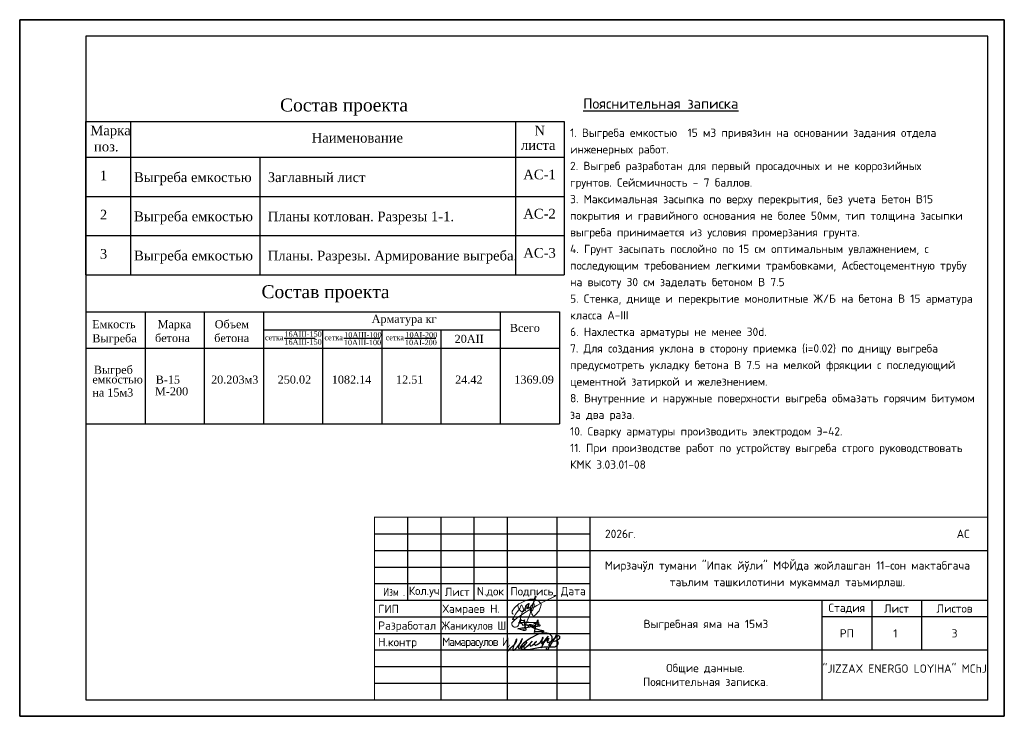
# Model space of a CAD drawing. Header units: millimetres. Extents: x 50241 to 145341, y 18912 to 39912.
# Tile 1 of 8: x 50241 to 79941, y 18912 to 39912. Entities that reach past the tile are written whole.
import ezdxf

# ---------------------------------------------------------------- set-up
doc = ezdxf.new("R2010")
doc.units = ezdxf.units.MM
for name, color, linetype, lineweight in [('0.13', 250, 'Continuous', 13), ('Размеры1', 252, 'Continuous', 15), ('Стены', 5, 'Continuous', 30)]:
    doc.layers.add(name, color=color, linetype=linetype, lineweight=lineweight)
doc.layers.add('A_Windows', color=160, linetype='Continuous')
doc.layers.add('PDF_Text', color=7, linetype='Continuous')
doc.layers.add('Tpl_Bound', color=1, linetype='Continuous', plot=False)
doc.styles.add('GOST', font='isocpeur.ttf')
doc.styles.add('PDF ISOCPEUR', font='isocpeur.ttf')
doc.styles.add('TIME (Gotic)', font='times.ttf')
doc.styles.add('аббос', font='isocpeur.ttf')

# ---------------------------------------------------------------- blocks, each defined once
blk = doc.blocks.new('A$C044921D2')
at = {"color": 0, "linetype": 'Continuous', "lineweight": -2}
for points in [[(-29700, 0), (0, 0), (0, 21000), (-29700, 21000), (-29700, 0)], [(-27700, 500), (-500, 500), (-500, 20500), (-27700, 20500), (-27700, 500)]]:
    blk.add_lwpolyline(points, dxfattribs=at)
blk = doc.blocks.new('*U5')
at = {"layer": 'Defpoints', "color": 6, "linetype": 'Continuous', "lineweight": 30}
blk.add_lwpolyline([(0, 0), (29700, 0), (29700, 21000), (0, 21000), (0, 0)], dxfattribs=at)
blk = doc.blocks.new('A$Cd70db00c')
at = {"layer": 'Стены', "color": 5}
for points in [[(-652, 491), (-635, 565), (-631, 597, 0.330343), (-646, 619, 0.122481), (-622, 573), (-481, 563, 0.040598), (-457, 565, 0.365926), (-468, 588, 0.046368), (-468, 421, 0.065362), (-455, 345), (-428, 242), (-403, 160, -0.195194), (-418, 98, -0.136117), (-465, 95, -0.056014), (-544, 117), (-641, 144, -0.02585), (-715, 174), (-765, 171, -0.082684), (-531, 216), (-366, 239), (-135, 273), (29, 273), (138, 300), (223, 310, 0.121174), (257, 322, 0.321071), (251, 346, 0.079979), (181, 368), (74, 393), (-1, 412, -0.193462), (-39, 449, -0.066081), (46, 465, -0.026366), (140, 459, -0.035807), (202, 456, -0.969631), (202, 441, -0.04278), (97, 448), (-72, 454), (-264, 461), (-524, 457), (-645, 453), (-733, 453, 0.007584), (-667, 447, -0.152096), (-635, 437, -0.043163), (-575, 397, -0.273744), (-561, 348), (-431, 361), (-329, 361), (-230, 346, -0.107375), (-166, 315, -0.207987), (-158, 280, -0.240786), (-177, 261), (-253, 252, -0.132306), (-277, 272, -0.129049), (-291, 305, -0.068183), (-277, 344, -0.085784), (-228, 372, -0.082308), (-166, 372, -0.278782), (-108, 339), (-95, 299, -0.126477), (-87, 264, -0.357256), (-116, 278, -0.077059), (-87, 328), (-59, 349), (-29, 356), (-10, 332), (-1, 288), (36, 150)], [(-142, 272), (-113, 244), (-25, 198), (127, 152), (267, 118, -0.098946), (407, 74, -0.470588), (407, 40, -0.184156), (351, 32, -0.007671), (226, 38, 0.064846), (71, 32, 0.192308), (19, 32, 0.114089), (2, 3), (15, 103), (30, 179), (39, 256), (55, 346), (79, 424), (129, 535), (153, 589, -0.056452), (153, 510, -0.063025), (150, 461), (150, 400), (148, 352, -0.038357), (134, 299)]]:
    blk.add_lwpolyline(points, format="xyb", dxfattribs=at)
blk = doc.blocks.new('НЕМАТ')
at = {"color": 5, "lineweight": 18}
for points in [[(1373223, 4526972), (1372049, 4528146), (1370939, 4529256), (1370153, 4530617), (1369784, 4531995), (1369784, 4533545), (1370414, 4535896), (1371317, 4539267), (1372439, 4541209), (1374875, 4545429), (1377045, 4548400), (1379685, 4552014), (1383623, 4555651), (1385870, 4557726), (1390446, 4561630), (1395106, 4564830), (1399215, 4567203), (1403662, 4568907), (1405913, 4569510), (1408871, 4569843), (1411278, 4569843), (1414627, 4569594), (1416399, 4569115), (1419841, 4567589), (1421165, 4566873), (1422840, 4565894), (1424390, 4564327), (1425288, 4563177), (1425609, 4561751), (1425698, 4559736), (1425831, 4556824), (1425574, 4552969), (1425229, 4551175), (1424716, 4548511), (1423197, 4545514), (1420970, 4541118), (1419132, 4537490), (1417389, 4535873), (1416408, 4534963), (1414901, 4535330), (1413442, 4536502), (1412045, 4537624), (1410867, 4539704), (1410091, 4541074), (1409066, 4543186), (1408002, 4547069), (1406522, 4550073), (1406012, 4551109), (1405969, 4549129), (1405562, 4547533), (1405349, 4546694), (1405853, 4545327), (1406178, 4544444), (1406426, 4543771), (1406616, 4543256), (1407798, 4543064), (1409008, 4543395), (1409831, 4543876), (1410644, 4545443), (1411137, 4547184), (1411565, 4548692), (1411776, 4551769), (1411887, 4553392), (1412065, 4556307), (1411691, 4558193), (1410906, 4559559), (1409569, 4560518), (1408659, 4561494), (1408484, 4563478), (1408613, 4568886), (1408790, 4574164), (1408976, 4576249), (1409398, 4576890), (1410021, 4577037), (1410490, 4577147), (1410827, 4576817), (1411150, 4576501), (1410992, 4575095), (1410819, 4573557), (1410653, 4572078), (1410044, 4568789), (1409216, 4562849), (1408676, 4558506), (1408558, 4554265), (1408436, 4549875), (1407730, 4540556), (1407549, 4535731), (1403747, 4508630), (1403295, 4504978), (1403313, 4501873)], [(1409001, 4561127), (1406390, 4555205), (1404742, 4551467), (1403040, 4549017), (1402430, 4548138), (1402255, 4548082), (1401938, 4548164), (1401665, 4548235), (1401469, 4548668), (1401208, 4549246), (1400966, 4549782), (1400796, 4550158), (1400776, 4550657), (1400740, 4551574), (1400576, 4552267), (1400576, 4553101), (1400514, 4554532), (1400466, 4555624), (1400404, 4557052), (1400364, 4557973), (1400082, 4558150), (1399752, 4557997), (1399575, 4557762), (1399469, 4557362), (1399378, 4557016), (1399387, 4556114), (1399397, 4555161), (1399411, 4553785), (1399477, 4552083), (1399540, 4550462), (1399494, 4548397), (1399460, 4546869), (1399274, 4546648), (1398999, 4546685), (1398954, 4547234), (1398984, 4548163), (1398969, 4551547), (1399015, 4555049), (1398758, 4555576), (1398547, 4556008), (1398332, 4556226), (1398003, 4556345), (1397719, 4556285), (1397390, 4556216), (1397137, 4555845), (1396883, 4555474), (1396659, 4555146), (1396004, 4554101), (1395248, 4552895), (1394492, 4551060), (1394301, 4549606), (1393969, 4546502), (1394104, 4545100), (1394096, 4543672), (1394557, 4542653), (1395269, 4541845), (1395614, 4541454), (1395852, 4541184), (1396321, 4541597), (1396366, 4542307), (1396433, 4543366), (1396511, 4544594), (1396608, 4546125), (1396443, 4547633), (1396295, 4548986), (1396181, 4550033), (1396116, 4551402), (1396074, 4552275), (1395831, 4553825)], [(1391005, 4530839), (1390824, 4539842)]]:
    blk.add_lwpolyline(points, dxfattribs=at)
for points in [[(1375486, 4508932, 0.96113971), (1390065, 4508283), (1391005, 4530839), (1398667, 4539433), (1403585, 4544950), (1406380, 4547725), (1412863, 4553611), (1417012, 4558029), (1430458, 4570413), (1437617, 4577006), (1442744, 4581161), (1448703, 4586480), (1450816, 4588365, 0.51797295), (1450002, 4589253, 0.13808623), (1446473, 4587308)], [(1377828, 4518387), (1376715, 4516482), (1374968, 4516085), (1374525, 4516642), (1374622, 4517364), (1374787, 4518580), (1375675, 4521086), (1376541, 4523528), (1378148, 4529366), (1380642, 4535547), (1383756, 4543265), (1384833, 4548827), (1385172, 4550580, -0.51301845), (1386441, 4550646), (1389571, 4547132), (1390902, 4545331), (1392000, 4543846), (1392701, 4541989), (1392819, 4540953), (1392604, 4539644), (1392495, 4538985), (1391587, 4538256), (1391022, 4537804), (1389964, 4537631), (1388828, 4537445), (1387500, 4537943), (1386489, 4538323), (1385486, 4539057), (1384544, 4539747), (1383922, 4540484), (1383304, 4541214), (1382810, 4541799), (1382018, 4542737), (1381089, 4543837), (1380000, 4545125), (1378082, 4547921), (1378082, 4547921), (1377301, 4548369)], [(1391005, 4530839, 0.09595027), (1375486, 4508932)]]:
    blk.add_lwpolyline(points, format="xyb", dxfattribs=at)
blk = doc.blocks.new('A$C9b9ec7c5')
at = {"layer": 'A_Windows', "lineweight": 30}
for points in [[(18, 120), (0, 0), (126, 119), (221, 238), (229, 300), (182, 197), (149, 123), (138, 26), (280, 148), (356, 268), (365, 299), (290, 154), (275, 105), (280, 64), (307, 75)], [(432, 161), (474, 217), (392, 187), (321, 78), (432, 161), (449, 179), (417, 151), (403, 128), (399, 97), (404, 78), (455, 97), (598, 236), (565, 203), (548, 171), (555, 131), (622, 157), (706, 243), (669, 205), (660, 179), (664, 153), (721, 162), (856, 294), (867, 329), (851, 327), (845, 313), (834, 216), (831, 187), (856, 202), (991, 363), (933, 292), (830, 83), (860, 163), (982, 302), (1003, 314), (976, 252), (964, 217), (1010, 222), (1080, 261), (1076, 365), (962, 434), (533, 293), (361, 160), (318, 83), (406, 43), (599, 60), (926, 108), (987, 109)], [(954, 70), (943, 46), (993, 54), (1011, 80), (1263, 366), (1251, 290), (1117, 236), (1165, 253), (1214, 242), (1179, 112), (1069, 97), (1033, 104), (1015, 129), (1031, 190), (1120, 289), (1178, 366), (1183, 398)]]:
    blk.add_spline(points, degree=3, dxfattribs=at)
blk = doc.blocks.new('A$C30dfadd5')
at = {"ltscale": 100, "transparency": 33554687}
for p, q in [((-17500, 5500), (-17500, 3000)), ((-16500, 5500), (-16500, 0)), ((-15500, 5500), (-15500, 3000)), ((-14500, 5500), (-14500, 0)), ((-13000, 5500), (-13000, 0)), ((-12000, 5500), (-12000, 0)), ((-18500, 5000), (-12000, 5000)), ((-18500, 4500), (0, 4500)), ((-18500, 4000), (-12000, 4000)), ((-18500, 3500), (-12000, 3500)), ((-18500, 3000), (0, 3000)), ((-5000, 3000), (-5000, 0)), ((-3500, 3000), (-3500, 1500)), ((-2000, 3000), (-2000, 1500)), ((-18500, 2500), (-12000, 2500)), ((0, 2500), (-5000, 2500)), ((-18500, 2000), (-12000, 2000)), ((-18500, 1500), (0, 1500)), ((-18500, 1000), (-12000, 1000)), ((-18500, 500), (-12000, 500))]:
    blk.add_line(p, q, dxfattribs=at)
at = {"ltscale": 10, "const_width": 30}
blk.add_lwpolyline([(-18500, 0), (0, 0), (0, 5500), (-18500, 5500)], close=True, dxfattribs=at)
at = {"xscale": 0.01416714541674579, "yscale": 0.01416714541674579, "zscale": 0.01416714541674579, "rotation": 345.2650664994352}
blk.add_blockref('НЕМАТ', (-49445, -54508), dxfattribs=at)
at = {"xscale": 0.6562500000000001, "yscale": 0.6562500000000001, "zscale": 0.6562500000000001}
blk.add_blockref('A$Cd70db00c', (-13669, 2023), dxfattribs=at)
at = {"layer": '0.13', "xscale": 1.24416, "yscale": 1.24416, "zscale": 1.24416}
blk.add_blockref('A$C9b9ec7c5', (-14492, 1462), dxfattribs=at)
at = {"ltscale": 100, "char_height": 250, "attachment_point": 5, "style": 'GOST'}
for s, insert, width in [('\\pt2727.3;2026г.', (-11079, 5000), 1842.3), ('\\pt2727.3;АС', (-740, 5000), 1480), ('\\pt2727.3;Кол.уч', (-17000, 3250), 1000), ('\\pt2727.3;Лист', (-16000, 3250), 1000), ('\\pt2727.3;N.док', (-15000, 3250), 1000), ('\\pt2727.3;Подпись', (-13750, 3250), 1500), ('\\pt2727.3;Дата', (-12500, 3250), 1000), ('\\pt2727.3;Стадия', (-4250, 2750), 1500), ('\\pt2727.3;Лист', (-2750, 2750), 1500), ('\\pt2727.3;Листов', (-1000, 2750), 2000), ('\\pt2727.3;РП', (-4250, 2000), 1500), ('\\pxt10.9092;3', (-1000, 2000), 2000)]:
    blk.add_mtext(s, dxfattribs=dict(at, insert=insert, width=width))
at = {"ltscale": 100, "transparency": 33554687, "char_height": 250, "attachment_point": 5, "line_spacing_factor": 1.2, "style": 'GOST'}
for s, insert, width in [('\\pt2727.3;Мирзачўл тумани "Ипак йўли" МФЙда жойлашган 11-сон мактабгача \\Pтаълим ташкилотини мукаммал таъмирлаш.', (-6042, 3763), 12000), ('{\\C0;Выгребная яма на 15м3}', (-8501, 2250), 6998.36)]:
    blk.add_mtext(s, dxfattribs=dict(at, insert=insert, width=width))
at = {"char_height": 250, "attachment_point": 1, "style": 'GOST'}
for s, insert, width in [('\\W0.8000;Изм .', (-18235, 3375), 735), ('ГИП', (-18386, 2861), 577.87), ('Разработал', (-18386, 2361), 1206), ('Н.контр', (-18386, 1861), 1206)]:
    blk.add_mtext(s, dxfattribs=dict(at, insert=insert, width=width))
at = {"ltscale": 100, "insert": (-2504, 939), "char_height": 250, "width": 5000, "attachment_point": 5, "line_spacing_factor": 1.2, "style": 'GOST'}
blk.add_mtext('"JIZZAX ENERGO LOYIHA" MChJ ', dxfattribs=at)
at = {"layer": 'PDF_Text', "style": 'PDF ISOCPEUR', "width": 0.9}
blk.add_text('Жаникулов Ш.', height=250.02, dxfattribs=at).set_placement((-16480, 2109))
at = {"layer": 'PDF_Text', "attachment_point": 7, "style": 'PDF ISOCPEUR'}
for s, insert, char_height in [('Хамраев Н.', (-16447, 2550), 250), ('{\\T0.75;Мамарасулов И.}', (-16455, 1553), 250.02)]:
    blk.add_mtext(s, dxfattribs=dict(at, insert=insert, char_height=char_height))

msp = doc.modelspace()

# ---------------------------------------------------------------- linework, layer by layer
at = {"ltscale": 1000}
for p, q in [((57483.737, 35765.065), (57483.737, 32220.776)), ((52241.384, 31108.172), (52241.384, 27730.269)), ((57594.674, 30560.246), (64732.394, 30560.246))]:
    msp.add_line(p, q, dxfattribs=at)
at = {"color": 5, "ltscale": 1000}
for p, q in [((58223.131, 30310.647), (59156.125, 30310.647)), ((60016.261, 30310.647), (61103.835, 30310.647)), ((61860.39, 30310.647), (62793.384, 30310.647))]:
    msp.add_line(p, q, dxfattribs=at)
msp.add_line((50241.337, 18912.493), (79941.384, 18912.493))
at = {"layer": 'Tpl_Bound', "color": 1}
msp.add_lwpolyline([(50241.384, 18912.493), (50241.384, 39912.493), (79941.384, 39912.493), (79941.384, 18912.493)], close=True, dxfattribs=at)
at = {"layer": 'Размеры1', "color": 0, "lineweight": 25}
for p, q in [((52241.384, 36841.881), (66662.748, 36841.881)), ((52241.384, 35765.065), (52241.384, 36841.881)), ((53584.671, 36841.881), (53584.671, 35765.065)), ((65200.452, 36841.881), (65200.452, 35765.065)), ((66662.748, 36841.881), (66662.748, 35765.065)), ((52241.384, 35765.065), (66662.748, 35765.065)), ((52241.384, 32220.776), (52241.384, 35765.065)), ((53584.671, 35765.065), (53584.671, 32220.776)), ((65200.452, 35765.065), (65200.452, 32220.776)), ((66662.748, 35765.065), (66662.748, 32220.776)), ((52241.384, 34583.636), (65212.758, 34583.636)), ((65212.758, 34583.636), (66662.748, 34583.636)), ((52241.384, 33402.206), (66662.748, 33402.206)), ((52241.384, 32220.776), (66662.748, 32220.776)), ((52241.384, 31108.172), (66524.697, 31108.172)), ((54025.814, 31108.172), (54025.814, 27730.269)), ((55810.244, 31108.172), (55810.244, 27730.269)), ((57594.674, 31108.172), (57594.674, 27730.269)), ((64732.394, 31108.172), (64732.394, 27730.269)), ((66524.697, 31108.172), (66524.697, 27730.269)), ((59379.104, 30560.246), (59379.104, 27730.269)), ((61163.534, 30560.246), (61163.534, 27730.269)), ((62947.964, 30560.246), (62947.964, 27730.269)), ((52241.384, 30012.321), (66524.697, 30012.321)), ((52241.384, 27730.269), (66524.697, 27730.269))]:
    msp.add_line(p, q, dxfattribs=at)

# ---------------------------------------------------------------- block references
for name, p in [('A$C044921D2', (79941.384, 18912.493)), ('*U5', (50241.384, 18912.493))]:
    msp.add_blockref(name, p)
at = {"ltscale": 100}
msp.add_blockref('A$C30dfadd5', (79441.384, 19412.493), dxfattribs=at)

# ---------------------------------------------------------------- texts
at = {"color": 5, "lineweight": 25, "style": 'TIME (Gotic)'}
for s, height, p in [('N', 292.172, (65767.709, 36424.355)), ('листа', 292.1719, (65360.788, 35988.048)), ('1', 292.172, (52660.303, 35070.873)), ('Выгреба емкостью', 292.17186, (53688.943, 35017.816)), ('АС-1', 292.1719, (65432.245, 35100.791)), ('Заглавный лист ', 292.17186, (57724.893, 35017.816)), ('2', 292.172, (52660.303, 33889.443)), ('Выгреба емкостью', 295.39228, (53688.943, 33836.386)), ('АС-2', 292.1719, (65432.245, 33919.361)), ('Планы котлован. Разрезы 1-1.', 292.17186, (57724.893, 33836.386)), ('3', 292.172, (52660.303, 32708.013)), ('Выгреба емкостью', 295.39228, (53688.943, 32654.956)), ('Планы. Разрезы. Армирование выгреба.', 292.17186, (57724.893, 32654.956)), ('АС-3', 292.1719, (65432.245, 32737.931)), ('Арматура кг', 243, (60859.145, 30771.182)), (' Емкость', 243, (52335.784, 30612.156)), ('Марка', 243, (54403.203, 30612.156)), ('Объем', 243, (56123.934, 30612.156)), ('Всего', 243, (65026.425, 30499.702)), ('Выгреба', 243, (52432.788, 30186.83)), ('бетона', 243, (54324.222, 30195.226)), ('бетона', 243, (56108.652, 30195.226)), ('сетка', 162, (57640.899, 30249.923)), ('16AIII-150', 162, (58225.755, 30354.134)), ('сетка', 162, (59434.029, 30249.923)), ('10AIII-100', 162, (60031.116, 30332.021)), ('сетка', 162, (61278.158, 30249.923)), ('10AI-200', 162, (61875.245, 30332.021)), ('20AII', 243, (63361.179, 30169.677)), ('16AIII-150', 162, (58225.755, 30116.262)), ('10AIII-100', 162, (60018.885, 30101.607)), ('10AI-200', 162, (61863.014, 30101.607)), ('Выгреб', 243, (52477.535, 29239.15)), ('емкостью ', 243, (52432.788, 28946.567)), ('В-15', 243, (54343.367, 28941.421)), ('20.203м3', 243, (56015.001, 28941.421)), ('250.02', 243, (58023.396, 28941.421)), ('1082.14', 243, (59655.307, 28941.421)), ('12.51', 243, (61592.256, 28941.421)), ('24.42', 243, (63376.686, 28941.421)), ('1369.09', 243, (65161.116, 28941.421)), ('М-200', 243, (54324.101, 28586.885)), ('на 15м3', 243, (52432.788, 28553.086))]:
    msp.add_text(s, height=height, dxfattribs=at).set_placement(p)
at = {"style": 'аббос'}
msp.add_text('1', height=250, dxfattribs=at).set_placement((76591.584, 21287.493))
at = {"color": 6, "lineweight": 25, "attachment_point": 1}
for s, insert, char_height, width, style in [('Состав проекта', (58094.598, 37535.968), 389.56248, 3765.59095, 'TIME (Gotic)'), ('{\\L\\C256;Пояснительная записка}', (67240.216, 37542.289), 315.9165, 5049.68552, 'PDF ISOCPEUR'), ('Состав проекта', (57535.68, 31907.339), 389.56248, 3765.59095, 'TIME (Gotic)')]:
    msp.add_mtext(s, dxfattribs=dict(at, insert=insert, char_height=char_height, width=width, style=style))
at = {"color": 5, "lineweight": 25, "attachment_point": 1, "style": 'TIME (Gotic)'}
for s, insert, char_height, width in [('Марка\\P поз.', (52371.929, 36722.713), 292.1719, 927.46194), ('Наименование', (59048.398, 36499.336), 292.17186, 3232.51265)]:
    msp.add_mtext(s, dxfattribs=dict(at, insert=insert, char_height=char_height, width=width))
at = {"color": 173, "lineweight": 25, "insert": (66843.264, 36629.255), "char_height": 250, "width": 12231.83337, "attachment_point": 1, "line_spacing_factor": 1.2, "style": 'PDF ISOCPEUR'}
msp.add_mtext('{\\C256;1. Выгреба емкостью  15 м3 привязин на основании задания отдела \\Pинженерных работ.\\P2. Выгреб разработан для первый просадочных и не коррозийных \\Pгрунтов. Сейсмичность - 7 баллов.\\P3. Максимальная засыпка по верху перекрытия, без учета Бетон В15 покрытия и гравийного основания не более 50мм, тип толщина засыпки выгреба принимается из условия промерзания грунта.\\P4. Грунт засыпать послойно по 15 см оптимальным увлажнением, с последующим требованием легкими трамбовками, Асбестоцементную трубу на высоту 30 см заделать бетоном В 7.5\\P5. Стенка, днище и перекрытие монолитные Ж/Б на бетона В 15 арматура класса А-III\\P6. Нахлестка арматуры не менее 30d.\\P7. Для создания уклона в сторону приемка (i=0.02) по днищу выгреба предусмотреть укладку бетона В 7.5 на мелкой фрякции с последующий цементной затиркой и железнением.\\P\\pt2843;8. Внутренние и наружные поверхности выгреба обмазать горячим битумом за два раза.\\P10. Сварку арматуры производить электродом Э-42.\\P11. При производстве работ по устройству выгреба строго руководствовать КМК 3.03.01-08   \\P\\ptz;}  ', dxfattribs=at)
at = {"color": 0, "lineweight": -2, "insert": (70930.983, 20159.463), "char_height": 250, "width": 7000, "attachment_point": 5, "style": 'GOST'}
msp.add_mtext('{\\Q0;Общие данные. \\PПояснительная записка.}', dxfattribs=at)

doc.saveas('drawing.dxf')
